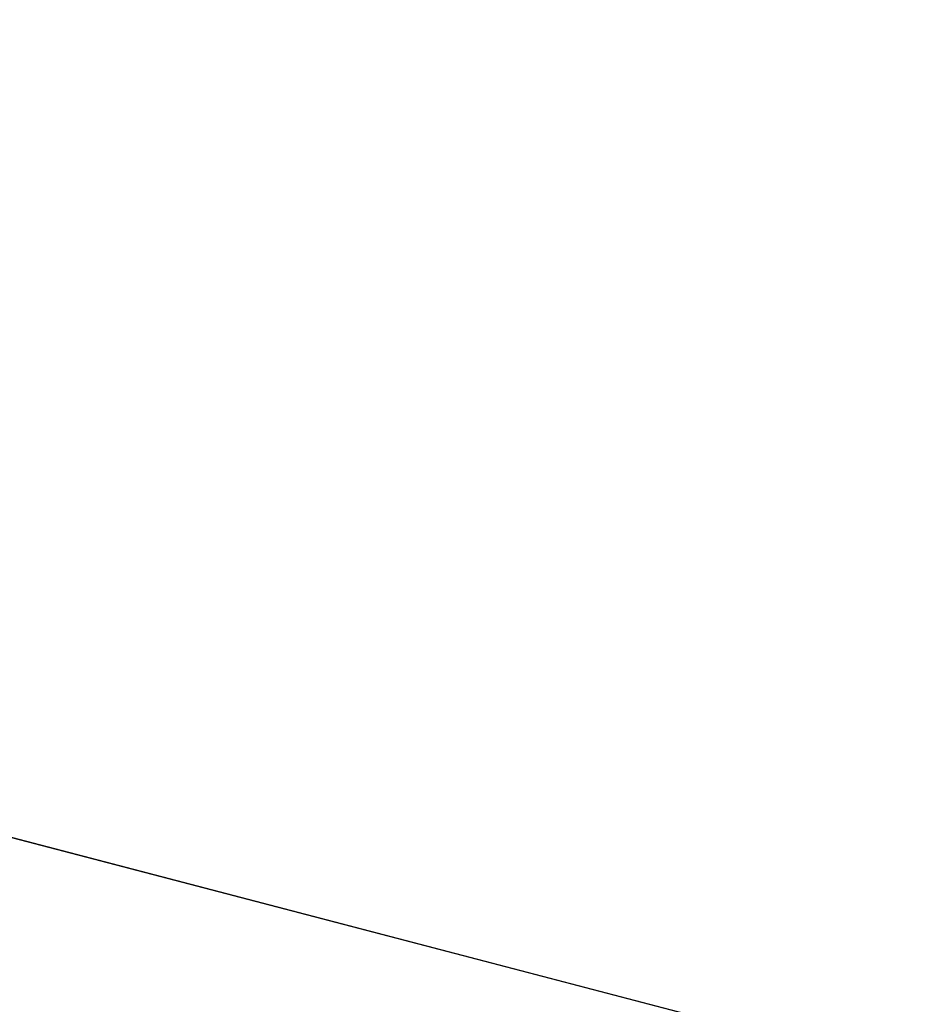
# Model space of a CAD drawing. Header units: millimetres. Extents: x -83 to 676, y -83 to 676.
# Tile 60 of 256: x 58.0717 to 58.1404, y 166.8622 to 166.9378. Entities that reach past the tile are written whole.
import ezdxf

# ---------------------------------------------------------------- set-up
doc = ezdxf.new("R2010")
doc.units = ezdxf.units.MM
doc.header["$MEASUREMENT"] = 0
doc.layers.add('IGES level 0', color=7, linetype='Continuous', true_color=0xff7878)

msp = doc.modelspace()

# ---------------------------------------------------------------- linework, layer by layer
at = {"layer": 'IGES level 0', "color": 171, "true_color": 0x6666ff}
for p, q in [((60.126896, 166.337647, 76.7), (57.796363, 166.946827, 76.7)), ((57.830954, 166.937785, 77.2), (60.126896, 166.337647, 77.2)), ((57.830954, 166.937785, 76.2), (60.126896, 166.337647, 76.2)), ((60.126896, 166.337647, 77.2), (57.830954, 166.937785, 77.2)), ((57.830954, 166.937785, 76.2), (60.126896, 166.337647, 76.2))]:
    msp.add_line(p, q, dxfattribs=at)
for points, knots in [([(59.042093, 168.78916, 77.2), (58.983102, 168.742631, 77.2), (58.926303, 168.694736, 77.199994), (58.816034, 168.595664, 77.200003), (58.762623, 168.54445, 77.200019), (58.659058, 168.438694, 77.200076), (58.608958, 168.384116, 77.200117), (58.512447, 168.272054, 77.200194), (58.466049, 168.214561, 77.20023), (58.37705, 168.09683, 77.200228), (58.334443, 168.036596, 77.20019), (58.28396, 167.960189, 77.200031), (58.27437, 167.945433, 77.199996), (58.234826, 167.883574, 77.199821), (58.205854, 167.835731, 77.199764), (58.150343, 167.738856, 77.199726), (58.123809, 167.689821, 77.199746), (58.073218, 167.590769, 77.199809), (58.049189, 167.540747, 77.199852), (58.003842, 167.4404, 77.199924), (57.982554, 167.390077, 77.199953), (57.942614, 167.289334, 77.199988), (57.924024, 167.238932, 77.199992), (57.904648, 167.182592, 77.199994), (57.902344, 167.175825, 77.199995), (57.878751, 167.105825, 77.199997), (57.859951, 167.044038, 77.199999), (57.839064, 166.968386, 77.2), (57.83494, 166.953032, 77.2), (57.830954, 166.937785, 77.2)], [0, 0, 0, 0, 0.0935217, 0.0935217, 0.1883516, 0.1883516, 0.2844611, 0.2844611, 0.3808799, 0.3808799, 0.4771279, 0.4771279, 0.5, 0.5, 0.5724561, 0.5724561, 0.645061, 0.645061, 0.7184034, 0.7184034, 0.7924473, 0.7924473, 0.8679562, 0.8679562, 0.8782916, 0.8782916, 0.9751302, 0.9751302, 1, 1, 1, 1]), ([(57.830954, 166.937785, 76.2), (57.846646, 166.997816, 76.2), (57.864488, 167.059518, 76.199999), (57.904526, 167.184055, 76.2), (57.926574, 167.246798, 76.200001), (57.975518, 167.373583, 76.200005), (58.002312, 167.437577, 76.200008), (58.060866, 167.565846, 76.200011), (58.092474, 167.630069, 76.200011), (58.132872, 167.705815, 76.200009), (58.138725, 167.716651, 76.200008), (58.158333, 167.752494, 76.200007), (58.172458, 167.777575, 76.200007), (58.201732, 167.828088, 76.200015), (58.216898, 167.853485, 76.200024), (58.246944, 167.902428, 76.200033), (58.261822, 167.925974, 76.200033), (58.325406, 168.024184, 76.199921), (58.378132, 168.099129, 76.199908), (58.488564, 168.243364, 76.199923), (58.545992, 168.31276, 76.199951), (58.666346, 168.446951, 76.199992), (58.729119, 168.511816, 76.200006), (58.859409, 168.636109, 76.200012), (58.926723, 168.695643, 76.200005), (59.01208, 168.765285, 76.2), (59.027014, 168.777267, 76.2), (59.042093, 168.78916, 76.2)], [0, 0, 0, 0, 0.0981008, 0.0981008, 0.1932083, 0.1932083, 0.2864842, 0.2864842, 0.3772784, 0.3772784, 0.3924033, 0.3924033, 0.4272247, 0.4272247, 0.4636124, 0.4636124, 0.5, 0.5, 0.625, 0.625, 0.7450539, 0.7450539, 0.8623911, 0.8623911, 0.9761526, 0.9761526, 1, 1, 1, 1])]:
    msp.add_open_spline(points, degree=3, knots=knots, dxfattribs=at)

doc.saveas('drawing.dxf')
